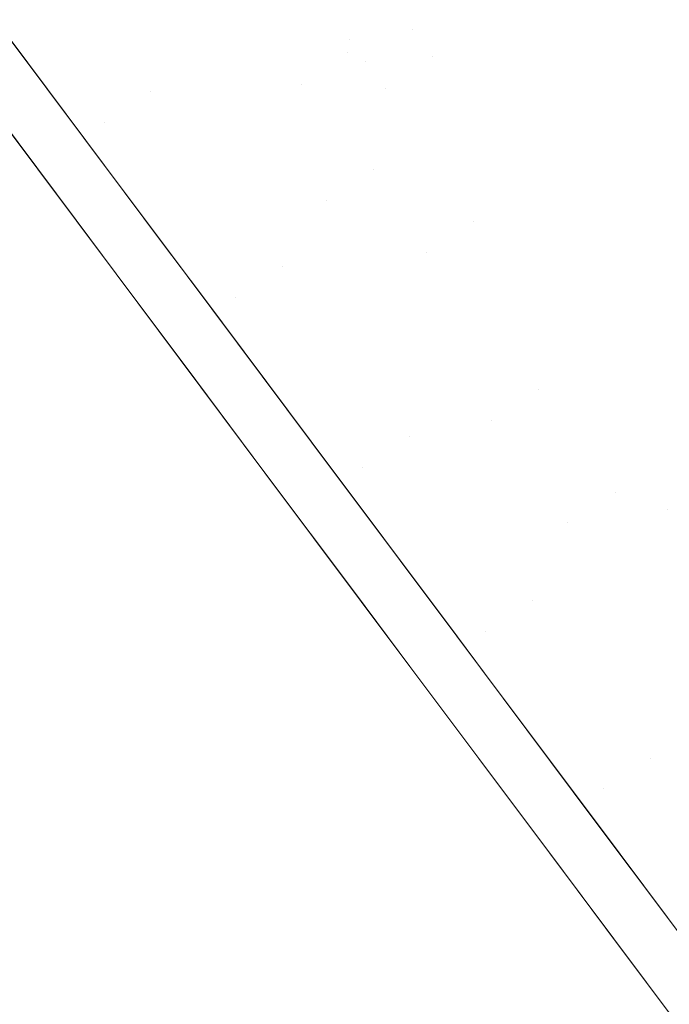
# Model space of a CAD drawing. Header units: centimetres. Extents: x -20.1 to -11, y -7.5 to 4.5.
# Tile 6 of 13: x -14.6 to -13.5, y -4.3 to -2.6. Entities that reach past the tile are written whole.
import ezdxf

# ---------------------------------------------------------------- set-up
doc = ezdxf.new("R2010")
doc.units = ezdxf.units.CM
doc.header["$LTSCALE"] = 2.54
doc.layers.add('Lucido design-1', color=7, linetype='Continuous')

# ---------------------------------------------------------------- blocks, each defined once
blk = doc.blocks.new('Gruppo-1')
at = {"color": 30, "linetype": 'Continuous', "lineweight": 9}
for points, invisible_edges in [([(-14.4627, -1.8381, -334.2739), (-13.9445, -2.5794, -334.5376), (-13.9742, -2.5398, -334.6846)], 11), ([(-14.4451, -1.8615, -333.8853), (-14.4627, -1.8381, -333.7466), (-13.9445, -2.5794, -333.483), (-13.9094, -2.6264, -333.7603)], 15), ([(-13.9742, -2.5398, -333.3359), (-13.9445, -2.5794, -333.483), (-14.4627, -1.8381, -333.7466)], 11), ([(-13.9094, -2.6264, -334.2602), (-13.9445, -2.5794, -334.5376), (-14.4627, -1.8381, -334.2739), (-14.4451, -1.8615, -334.1352)], 15), ([(-14.0568, -2.5961, -334.6829), (-14.5441, -1.8962, -334.2732), (-14.5784, -1.8502, -334.4218)], 11), ([(-14.5784, -1.8502, -334.4218), (-14.0959, -2.5438, -334.8334), (-14.0568, -2.5961, -334.6829)], 11), ([(-14.0568, -2.5961, -333.3376), (-14.0959, -2.5438, -333.1871), (-14.5784, -1.8502, -333.5987)], 11), ([(-14.5784, -1.8502, -333.5987), (-14.5441, -1.8962, -333.7473), (-14.0568, -2.5961, -333.3376)], 11), ([(-13.9094, -2.6264, -333.7603), (-13.8994, -2.6398, -334.0103), (-14.4401, -1.8682, -334.0103), (-14.4451, -1.8615, -333.8853)], 15), ([(-14.4451, -1.8615, -334.1352), (-14.4401, -1.8682, -334.0103), (-13.8994, -2.6398, -334.0103), (-13.9094, -2.6264, -334.2602)], 15), ([(-14.5441, -1.8962, -333.7473), (-14.0272, -2.6357, -333.4843), (-14.0568, -2.5961, -333.3376)], 11), ([(-13.9921, -2.6826, -333.7609), (-14.0272, -2.6357, -333.4843), (-14.5441, -1.8962, -333.7473), (-14.5265, -1.9196, -333.8856)], 15), ([(-14.0568, -2.5961, -334.6829), (-14.0272, -2.6357, -334.5362), (-14.5441, -1.8962, -334.2732)], 11), ([(-14.5265, -1.9196, -334.1349), (-14.5441, -1.8962, -334.2732), (-14.0272, -2.6357, -334.5362), (-13.9921, -2.6826, -334.2596)], 15), ([(-14.5265, -1.9196, -333.8856), (-14.5216, -1.9263, -334.0103), (-13.9822, -2.6959, -334.0103), (-13.9921, -2.6826, -333.7609)], 15), ([(-13.9921, -2.6826, -334.2596), (-13.9822, -2.6959, -334.0103), (-14.5216, -1.9263, -334.0103), (-14.5265, -1.9196, -334.1349)], 15), ([(-14.3035, -2.2935, -330.5014), (-14.0593, -2.6201, -330.6886), (-14.27, -2.2251, -331.5181), (-14.4532, -1.9801, -331.3777)], 15), ([(-14.4532, -1.9801, -336.6428), (-14.27, -2.2251, -336.5024), (-14.0593, -2.6201, -337.3319), (-14.3035, -2.2935, -337.5191)], 15), ([(-14.1028, -2.4486, -331.6884), (-13.9537, -2.648, -331.8823), (-14.2856, -2.1233, -332.5914), (-14.385, -1.9904, -332.4622)], 15), ([(-14.385, -1.9904, -335.5584), (-14.2856, -2.1233, -335.4291), (-13.9537, -2.648, -336.1383), (-14.1028, -2.4486, -336.3321)], 15), ([(-14.5346, -2.0379, -331.3842), (-14.3518, -2.2823, -331.5243), (-14.1417, -2.6762, -330.6969), (-14.3853, -2.3505, -330.5102)], 15), ([(-14.3853, -2.3505, -337.5103), (-14.1417, -2.6762, -337.3236), (-14.3518, -2.2823, -336.4962), (-14.5346, -2.0379, -336.6363)], 15), ([(-14.4666, -2.0481, -332.466), (-14.3675, -2.1807, -332.595), (-14.0364, -2.7041, -331.8876), (-14.1851, -2.5052, -331.6942)], 15), ([(-14.1851, -2.5052, -336.3263), (-14.0364, -2.7041, -336.133), (-14.3675, -2.1807, -335.4256), (-14.4666, -2.0481, -335.5545)], 15), ([(-14.1989, -2.2393, -332.7322), (-14.2856, -2.1233, -332.5914), (-13.9537, -2.648, -331.8823), (-13.8237, -2.8219, -332.0934)], 15), ([(-13.8237, -2.8219, -335.9272), (-13.9537, -2.648, -336.1383), (-14.2856, -2.1233, -335.4291), (-14.1989, -2.2393, -335.2884)], 15), ([(-14.6443, -2.3708, -327.5535), (-14.407, -2.688, -327.6412), (-14.444, -2.4289, -328.5451), (-14.6476, -2.1567, -328.4699)], 15), ([(-14.6476, -2.1567, -339.5506), (-14.444, -2.4289, -339.4754), (-14.407, -2.688, -340.3793), (-14.6443, -2.3708, -340.467)], 15), ([(-14.3309, -2.4025, -329.5316), (-14.4968, -2.1807, -329.4521), (-14.444, -2.4289, -328.5451), (-14.2451, -2.6949, -328.6404)], 15), ([(-14.2451, -2.6949, -339.3801), (-14.444, -2.4289, -339.4754), (-14.4968, -2.1807, -338.5684), (-14.3309, -2.4025, -338.4889)], 15), ([(-13.9066, -2.8776, -332.0981), (-14.0364, -2.7041, -331.8876), (-14.3675, -2.1807, -332.595), (-14.2809, -2.2964, -332.7354)], 15), ([(-14.2809, -2.2964, -335.2852), (-14.3675, -2.1807, -335.4256), (-14.0364, -2.7041, -336.133), (-13.9066, -2.8776, -335.9224)], 15), ([(-14.7285, -2.214, -328.4837), (-14.5254, -2.4856, -328.5588), (-14.4886, -2.744, -327.6571), (-14.7252, -2.4276, -327.5696)], 15), ([(-14.7252, -2.4276, -340.4509), (-14.4886, -2.744, -340.3634), (-14.5254, -2.4856, -339.4618), (-14.7285, -2.214, -339.5368)], 15), ([(-14.1028, -2.4486, -331.6884), (-14.27, -2.2251, -331.5181), (-14.0593, -2.6201, -330.6886), (-13.8365, -2.9179, -330.9156)], 15), ([(-13.8365, -2.9179, -337.105), (-14.0593, -2.6201, -337.3319), (-14.27, -2.2251, -336.5024), (-14.1028, -2.4486, -336.3321)], 15), ([(-14.327, -2.7509, -328.6538), (-14.5254, -2.4856, -328.5588), (-14.5781, -2.2379, -329.4635), (-14.4126, -2.4592, -329.5428)], 15), ([(-14.4126, -2.4592, -338.4778), (-14.5781, -2.2379, -338.557), (-14.5254, -2.4856, -339.4618), (-14.327, -2.7509, -339.3667)], 15), ([(-13.8237, -2.8219, -332.0934), (-13.7128, -2.9702, -332.3156), (-14.125, -2.3382, -332.8804), (-14.1989, -2.2393, -332.7322)], 15), ([(-14.1989, -2.2393, -335.2884), (-14.125, -2.3382, -335.1402), (-13.7128, -2.9702, -335.7049), (-13.8237, -2.8219, -335.9272)], 15), ([(-13.9195, -2.9734, -330.9233), (-14.1417, -2.6762, -330.6969), (-14.3518, -2.2823, -331.5243), (-14.1851, -2.5052, -331.6942)], 15), ([(-14.1851, -2.5052, -336.3263), (-14.3518, -2.2823, -336.4962), (-14.1417, -2.6762, -337.3236), (-13.9195, -2.9734, -337.0972)], 15), ([(-14.3035, -2.2935, -337.5191), (-14.1697, -2.6179, -338.3937), (-14.3309, -2.4025, -338.4889)], 11), ([(-14.3309, -2.4025, -329.5316), (-14.1697, -2.6179, -329.6269), (-14.3035, -2.2935, -330.5014)], 11), ([(-14.3035, -2.2935, -337.5191), (-14.0593, -2.6201, -337.3319), (-14.0141, -2.826, -338.2836)], 11), ([(-14.3035, -2.2935, -330.5014), (-14.1697, -2.6179, -329.6269), (-14.0141, -2.826, -329.737)], 11), ([(-14.0141, -2.826, -329.737), (-14.0593, -2.6201, -330.6886), (-14.3035, -2.2935, -330.5014)], 11), ([(-14.0141, -2.826, -338.2836), (-14.1697, -2.6179, -338.3937), (-14.3035, -2.2935, -337.5191)], 11), ([(-14.2809, -2.2964, -332.7354), (-14.2072, -2.395, -332.8832), (-13.796, -3.0255, -332.3198), (-13.9066, -2.8776, -332.0981)], 15), ([(-13.9066, -2.8776, -335.9224), (-13.796, -3.0255, -335.7007), (-14.2072, -2.395, -335.1374), (-14.2809, -2.2964, -335.2852)], 15), ([(-14.3853, -2.3505, -330.5102), (-14.2518, -2.6741, -329.6378), (-14.4126, -2.4592, -329.5428)], 11), ([(-14.4126, -2.4592, -338.4778), (-14.2518, -2.6741, -338.3827), (-14.3853, -2.3505, -337.5103)], 11), ([(-14.3853, -2.3505, -337.5103), (-14.2518, -2.6741, -338.3827), (-14.0966, -2.8817, -338.2729)], 11), ([(-14.0966, -2.8817, -338.2729), (-14.1417, -2.6762, -337.3236), (-14.3853, -2.3505, -337.5103)], 11), ([(-14.3853, -2.3505, -330.5102), (-14.1417, -2.6762, -330.6969), (-14.0966, -2.8817, -329.7476)], 11), ([(-14.0966, -2.8817, -329.7476), (-14.2518, -2.6741, -329.6378), (-14.3853, -2.3505, -330.5102)], 11), ([(-14.0634, -2.4205, -333.0323), (-14.125, -2.3382, -332.8804), (-13.7128, -2.9702, -332.3156), (-13.6204, -3.0937, -332.5436)], 15), ([(-13.6204, -3.0937, -335.477), (-13.7128, -2.9702, -335.7049), (-14.125, -2.3382, -335.1402), (-14.0634, -2.4205, -334.9882)], 15), ([(-14.407, -2.688, -327.6412), (-14.6443, -2.3708, -327.5535), (-14.6581, -2.5938, -326.6525)], 11), ([(-14.4595, -2.8594, -341.3096), (-14.6579, -2.5941, -341.3679), (-14.6443, -2.3708, -340.467)], 10), ([(-14.6443, -2.3708, -340.467), (-14.407, -2.688, -340.3793), (-14.4595, -2.8594, -341.3096)], 11), ([(-14.2451, -2.6949, -328.6404), (-14.0519, -2.9532, -328.7546), (-14.1697, -2.6179, -329.6269), (-14.3309, -2.4025, -329.5316)], 15), ([(-14.3309, -2.4025, -338.4889), (-14.1697, -2.6179, -338.3937), (-14.0519, -2.9532, -339.2659), (-14.2451, -2.6949, -339.3801)], 15), ([(-13.7039, -3.1487, -332.5472), (-13.796, -3.0255, -332.3198), (-14.2072, -2.395, -332.8832), (-14.1457, -2.4772, -333.0348)], 15), ([(-14.1457, -2.4772, -334.9857), (-14.2072, -2.395, -335.1374), (-13.796, -3.0255, -335.7007), (-13.7039, -3.1487, -335.4733)], 15), ([(-13.6204, -3.0937, -332.5436), (-13.5455, -3.1939, -332.7726), (-14.0134, -2.4873, -333.185), (-14.0634, -2.4205, -333.0323)], 15), ([(-14.0634, -2.4205, -334.9882), (-14.0134, -2.4873, -334.8355), (-13.5455, -3.1939, -335.2479), (-13.6204, -3.0937, -335.477)], 15), ([(-14.7252, -2.4276, -340.4509), (-14.7388, -2.6503, -341.3495), (-14.5396, -2.9166, -341.2909)], 9), ([(-14.7387, -2.6505, -326.6675), (-14.7252, -2.4276, -327.5696), (-14.4886, -2.744, -327.6571)], 11), ([(-14.5396, -2.9166, -341.2909), (-14.4886, -2.744, -340.3634), (-14.7252, -2.4276, -340.4509)], 11), ([(-14.2451, -2.6949, -328.6404), (-14.444, -2.4289, -328.5451), (-14.407, -2.688, -327.6412), (-14.1752, -2.998, -327.7522)], 15), ([(-14.1752, -2.998, -340.2683), (-14.407, -2.688, -340.3793), (-14.444, -2.4289, -339.4754), (-14.2451, -2.6949, -339.3801)], 15), ([(-13.8365, -2.9179, -330.9156), (-13.6378, -3.1837, -331.174), (-13.9537, -2.648, -331.8823), (-14.1028, -2.4486, -331.6884)], 15), ([(-14.1028, -2.4486, -336.3321), (-13.9537, -2.648, -336.1383), (-13.6378, -3.1837, -336.8466), (-13.8365, -2.9179, -337.105)], 15), ([(-14.4126, -2.4592, -329.5428), (-14.2518, -2.6741, -329.6378), (-14.1343, -3.0086, -328.7677), (-14.327, -2.7509, -328.6538)], 15), ([(-14.327, -2.7509, -339.3667), (-14.1343, -3.0086, -339.2528), (-14.2518, -2.6741, -338.3827), (-14.4126, -2.4592, -338.4778)], 15), ([(-14.2573, -3.0532, -327.7678), (-14.4886, -2.744, -327.6571), (-14.5254, -2.4856, -328.5588), (-14.327, -2.7509, -328.6538)], 15), ([(-14.327, -2.7509, -339.3667), (-14.5254, -2.4856, -339.4618), (-14.4886, -2.744, -340.3634), (-14.2573, -3.0532, -340.2527)], 15), ([(-14.1457, -2.4772, -333.0348), (-14.0959, -2.5438, -333.1871), (-13.6292, -3.2486, -332.7757), (-13.7039, -3.1487, -332.5472)], 15), ([(-13.7039, -3.1487, -335.4733), (-13.6292, -3.2486, -335.2448), (-14.0959, -2.5438, -334.8334), (-14.1457, -2.4772, -334.9857)], 15), ([(-13.9742, -2.5398, -333.3359), (-14.0134, -2.4873, -333.185), (-13.5455, -3.1939, -332.7726), (-13.4866, -3.2726, -332.9989)], 15), ([(-13.4866, -3.2726, -335.0217), (-13.5455, -3.1939, -335.2479), (-14.0134, -2.4873, -334.8355), (-13.9742, -2.5398, -334.6846)], 15), ([(-14.1851, -2.5052, -331.6942), (-14.0364, -2.7041, -331.8876), (-13.7212, -3.2384, -331.181), (-13.9195, -2.9734, -330.9233)], 15), ([(-13.9195, -2.9734, -337.0972), (-13.7212, -3.2384, -336.8395), (-14.0364, -2.7041, -336.133), (-14.1851, -2.5052, -336.3263)], 15), ([(-13.5704, -3.3271, -333.0014), (-13.6292, -3.2486, -332.7757), (-14.0959, -2.5438, -333.1871), (-14.0568, -2.5961, -333.3376)], 15), ([(-14.0568, -2.5961, -334.6829), (-14.0959, -2.5438, -334.8334), (-13.6292, -3.2486, -335.2448), (-13.5704, -3.3271, -335.0191)], 15), ([(-13.4866, -3.2726, -332.9989), (-13.4421, -3.3321, -333.2194), (-13.9445, -2.5794, -333.483), (-13.9742, -2.5398, -333.3359)], 15), ([(-13.9742, -2.5398, -334.6846), (-13.9445, -2.5794, -334.5376), (-13.4421, -3.3321, -334.8011), (-13.4866, -3.2726, -335.0217)], 15), ([(-14.7388, -2.6503, -341.3495), (-14.6579, -2.5941, -341.3679), (-14.4595, -2.8594, -341.3096)], 9), ([(-14.6581, -2.5938, -326.6525), (-14.7387, -2.6505, -326.6675), (-14.4688, -3.0113, -326.7692)], 9), ([(-14.4688, -3.0113, -326.7692), (-14.3866, -2.9569, -326.7467), (-14.6581, -2.5938, -326.6525)], 9), ([(-14.6581, -2.5938, -326.6525), (-14.3866, -2.9569, -326.7467), (-14.407, -2.688, -327.6412)], 10), ([(-14.0568, -2.5961, -333.3376), (-14.0272, -2.6357, -333.4843), (-13.526, -3.3865, -333.2214), (-13.5704, -3.3271, -333.0014)], 15), ([(-13.5704, -3.3271, -335.0191), (-13.526, -3.3865, -334.7991), (-14.0272, -2.6357, -334.5362), (-14.0568, -2.5961, -334.6829)], 15), ([(-13.9445, -2.5794, -334.5376), (-13.9094, -2.6264, -334.2602), (-13.4103, -3.3747, -334.5884)], 11), ([(-13.9445, -2.5794, -333.483), (-13.4421, -3.3321, -333.2194), (-13.4103, -3.3747, -333.4321)], 11), ([(-13.4103, -3.3747, -333.4321), (-13.9094, -2.6264, -333.7603), (-13.9445, -2.5794, -333.483)], 11), ([(-13.4103, -3.3747, -334.5884), (-13.4421, -3.3321, -334.8011), (-13.9445, -2.5794, -334.5376)], 11), ([(-14.0141, -2.826, -329.737), (-14.1697, -2.6179, -329.6269), (-14.0519, -2.9532, -328.7546), (-13.8653, -3.2027, -328.8866)], 15), ([(-13.8653, -3.2027, -339.1339), (-14.0519, -2.9532, -339.2659), (-14.1697, -2.6179, -338.3937), (-14.0141, -2.826, -338.2836)], 15), ([(-14.0593, -2.6201, -337.3319), (-13.8646, -3.0259, -338.1598), (-14.0141, -2.826, -338.2836)], 11), ([(-14.0593, -2.6201, -337.3319), (-13.8365, -2.9179, -337.105), (-13.7219, -3.2168, -338.0236)], 11), ([(-14.0593, -2.6201, -330.6886), (-13.8646, -3.0259, -329.8607), (-13.7219, -3.2168, -329.9969)], 11), ([(-13.7219, -3.2168, -329.9969), (-13.8365, -2.9179, -330.9156), (-14.0593, -2.6201, -330.6886)], 11), ([(-14.0141, -2.826, -329.737), (-13.8646, -3.0259, -329.8607), (-14.0593, -2.6201, -330.6886)], 11), ([(-13.7219, -3.2168, -338.0236), (-13.8646, -3.0259, -338.1598), (-14.0593, -2.6201, -337.3319)], 11), ([(-13.9094, -2.6264, -334.2602), (-13.3894, -3.4026, -334.3852), (-13.4103, -3.3747, -334.5884)], 11), ([(-13.3894, -3.4026, -333.6353), (-13.3744, -3.4226, -334.0103), (-13.8994, -2.6398, -334.0103), (-13.9094, -2.6264, -333.7603)], 15), ([(-13.4103, -3.3747, -333.4321), (-13.3894, -3.4026, -333.6353), (-13.9094, -2.6264, -333.7603)], 11), ([(-13.9094, -2.6264, -334.2602), (-13.8994, -2.6398, -334.0103), (-13.3744, -3.4226, -334.0103), (-13.3894, -3.4026, -334.3852)], 15), ([(-14.0272, -2.6357, -334.5362), (-13.526, -3.3865, -334.7991), (-13.4943, -3.429, -334.587)], 11), ([(-13.4943, -3.429, -334.587), (-13.9921, -2.6826, -334.2596), (-14.0272, -2.6357, -334.5362)], 11), ([(-14.0272, -2.6357, -333.4843), (-13.9921, -2.6826, -333.7609), (-13.4943, -3.429, -333.4335)], 11), ([(-13.4943, -3.429, -333.4335), (-13.526, -3.3865, -333.2214), (-14.0272, -2.6357, -333.4843)], 11), ([(-13.8237, -2.8219, -332.0934), (-13.9537, -2.648, -331.8823), (-13.6378, -3.1837, -331.174), (-13.4644, -3.4155, -331.4553)], 15), ([(-13.4644, -3.4155, -336.5652), (-13.6378, -3.1837, -336.8466), (-13.9537, -2.648, -336.1383), (-13.8237, -2.8219, -335.9272)], 15), ([(-14.4595, -2.8594, -341.3096), (-14.5396, -2.9166, -341.2909), (-14.7388, -2.6503, -341.3495)], 9), ([(-14.4886, -2.744, -327.6571), (-14.4688, -3.0113, -326.7692), (-14.7387, -2.6505, -326.6675)], 9), ([(-13.9481, -3.2574, -328.8994), (-14.1343, -3.0086, -328.7677), (-14.2518, -2.6741, -329.6378), (-14.0966, -2.8817, -329.7476)], 15), ([(-14.0966, -2.8817, -338.2729), (-14.2518, -2.6741, -338.3827), (-14.1343, -3.0086, -339.2528), (-13.9481, -3.2574, -339.1211)], 15), ([(-14.1417, -2.6762, -337.3236), (-13.9475, -3.0811, -338.1495), (-13.8051, -3.2714, -338.0136)], 11), ([(-13.8051, -3.2714, -338.0136), (-13.9195, -2.9734, -337.0972), (-14.1417, -2.6762, -337.3236)], 11), ([(-14.1417, -2.6762, -330.6969), (-13.9195, -2.9734, -330.9233), (-13.8051, -3.2714, -330.0069)], 11), ([(-14.1417, -2.6762, -330.6969), (-13.9475, -3.0811, -329.8711), (-14.0966, -2.8817, -329.7476)], 11), ([(-13.8051, -3.2714, -330.0069), (-13.9475, -3.0811, -329.8711), (-14.1417, -2.6762, -330.6969)], 11), ([(-14.0966, -2.8817, -338.2729), (-13.9475, -3.0811, -338.1495), (-14.1417, -2.6762, -337.3236)], 11), ([(-13.9921, -2.6826, -333.7609), (-13.4735, -3.4568, -333.6363), (-13.4943, -3.429, -333.4335)], 11), ([(-13.9921, -2.6826, -333.7609), (-13.9822, -2.6959, -334.0103), (-13.4585, -3.4767, -334.0103), (-13.4735, -3.4568, -333.6363)], 15), ([(-13.4943, -3.429, -334.587), (-13.4735, -3.4568, -334.3843), (-13.9921, -2.6826, -334.2596)], 11), ([(-13.4735, -3.4568, -334.3843), (-13.4585, -3.4767, -334.0103), (-13.9822, -2.6959, -334.0103), (-13.9921, -2.6826, -334.2596)], 15), ([(-14.407, -2.688, -340.3793), (-14.3869, -2.9564, -341.2736), (-14.4595, -2.8594, -341.3096)], 9), ([(-14.3869, -2.9564, -341.2736), (-14.407, -2.688, -340.3793), (-14.1752, -2.998, -340.2683)], 11), ([(-14.1752, -2.998, -327.7522), (-14.407, -2.688, -327.6412), (-14.3209, -3.0447, -326.7695)], 11), ([(-14.407, -2.688, -327.6412), (-14.3866, -2.9569, -326.7467), (-14.3209, -3.0447, -326.7695)], 9), ([(-14.1752, -2.998, -327.7522), (-13.9501, -3.299, -327.8854), (-14.0519, -2.9532, -328.7546), (-14.2451, -2.6949, -328.6404)], 15), ([(-14.2451, -2.6949, -339.3801), (-14.0519, -2.9532, -339.2659), (-13.9501, -3.299, -340.1351), (-14.1752, -2.998, -340.2683)], 15), ([(-13.5483, -3.4696, -331.4617), (-13.7212, -3.2384, -331.181), (-14.0364, -2.7041, -331.8876), (-13.9066, -2.8776, -332.0981)], 15), ([(-13.9066, -2.8776, -335.9224), (-14.0364, -2.7041, -336.133), (-13.7212, -3.2384, -336.8395), (-13.5483, -3.4696, -336.5588)], 15), ([(-14.5396, -2.9166, -341.2909), (-14.4685, -3.0117, -341.2555), (-14.4886, -2.744, -340.3634)], 10), ([(-14.4886, -2.744, -327.6571), (-14.2573, -3.0532, -327.7678), (-14.3279, -3.1997, -326.8223)], 11), ([(-14.3279, -3.1997, -326.8223), (-14.4688, -3.0113, -326.7692), (-14.4886, -2.744, -327.6571)], 10), ([(-14.2573, -3.0532, -340.2527), (-14.4886, -2.744, -340.3634), (-14.4685, -3.0117, -341.2555)], 11), ([(-14.327, -2.7509, -328.6538), (-14.1343, -3.0086, -328.7677), (-14.0327, -3.3535, -327.9007), (-14.2573, -3.0532, -327.7678)], 15), ([(-14.2573, -3.0532, -340.2527), (-14.0327, -3.3535, -340.1199), (-14.1343, -3.0086, -339.2528), (-14.327, -2.7509, -339.3667)], 15), ([(-13.4644, -3.4155, -331.4553), (-13.3166, -3.6132, -331.7515), (-13.7128, -2.9702, -332.3156), (-13.8237, -2.8219, -332.0934)], 15), ([(-13.8237, -2.8219, -335.9272), (-13.7128, -2.9702, -335.7049), (-13.3166, -3.6132, -336.269), (-13.4644, -3.4155, -336.5652)], 15), ([(-13.8653, -3.2027, -328.8866), (-13.6861, -3.4424, -329.035), (-13.8646, -3.0259, -329.8607), (-14.0141, -2.826, -329.737)], 15), ([(-14.0141, -2.826, -338.2836), (-13.8646, -3.0259, -338.1598), (-13.6861, -3.4424, -338.9855), (-13.8653, -3.2027, -339.1339)], 15), ([(-14.5396, -2.9166, -341.2909), (-14.4595, -2.8594, -341.3096), (-14.3869, -2.9564, -341.2736)], 9), ([(-14.0966, -2.8817, -329.7476), (-13.9475, -3.0811, -329.8711), (-13.7694, -3.4965, -329.0474), (-13.9481, -3.2574, -328.8994)], 15), ([(-13.9481, -3.2574, -339.1211), (-13.7694, -3.4965, -338.9731), (-13.9475, -3.0811, -338.1495), (-14.0966, -2.8817, -338.2729)], 15), ([(-13.9066, -2.8776, -332.0981), (-13.796, -3.0255, -332.3198), (-13.4008, -3.6668, -331.7572), (-13.5483, -3.4696, -331.4617)], 15), ([(-13.5483, -3.4696, -336.5588), (-13.4008, -3.6668, -336.2634), (-13.796, -3.0255, -335.7007), (-13.9066, -2.8776, -335.9224)], 15), ([(-14.3869, -2.9564, -341.2736), (-14.4685, -3.0117, -341.2555), (-14.5396, -2.9166, -341.2909)], 9), ([(-13.8365, -2.9179, -337.105), (-13.5863, -3.398, -337.8763), (-13.7219, -3.2168, -338.0236)], 11), ([(-13.5863, -3.398, -330.1442), (-13.3381, -3.73, -330.467), (-13.6378, -3.1837, -331.174), (-13.8365, -2.9179, -330.9156)], 15), ([(-13.7219, -3.2168, -329.9969), (-13.5863, -3.398, -330.1442), (-13.8365, -2.9179, -330.9156)], 11), ([(-13.8365, -2.9179, -337.105), (-13.6378, -3.1837, -336.8466), (-13.3381, -3.73, -337.5535), (-13.5863, -3.398, -337.8763)], 15), ([(-14.3209, -3.0447, -326.7695), (-14.3866, -2.9569, -326.7467), (-14.4688, -3.0113, -326.7692)], 10), ([(-14.4685, -3.0117, -341.2555), (-14.3869, -2.9564, -341.2736), (-14.1231, -3.3091, -341.1426)], 9), ([(-14.1752, -2.998, -340.2683), (-14.1231, -3.3091, -341.1426), (-14.3869, -2.9564, -341.2736)], 9), ([(-13.8653, -3.2027, -328.8866), (-14.0519, -2.9532, -328.7546), (-13.9501, -3.299, -327.8854), (-13.7326, -3.5898, -328.0392)], 15), ([(-13.7326, -3.5898, -339.9813), (-13.9501, -3.299, -340.1351), (-14.0519, -2.9532, -339.2659), (-13.8653, -3.2027, -339.1339)], 15), ([(-13.9195, -2.9734, -330.9233), (-13.6699, -3.4523, -330.1539), (-13.8051, -3.2714, -330.0069)], 11), ([(-13.9195, -2.9734, -330.9233), (-13.7212, -3.2384, -331.181), (-13.4223, -3.7834, -330.4759), (-13.6699, -3.4523, -330.1539)], 15), ([(-13.8051, -3.2714, -338.0136), (-13.6699, -3.4523, -337.8666), (-13.9195, -2.9734, -337.0972)], 11), ([(-13.6699, -3.4523, -337.8666), (-13.4223, -3.7834, -337.5447), (-13.7212, -3.2384, -336.8395), (-13.9195, -2.9734, -337.0972)], 15), ([(-13.6204, -3.0937, -332.5436), (-13.7128, -2.9702, -332.3156), (-13.3166, -3.6132, -331.7515), (-13.1935, -3.7778, -332.0554)], 15), ([(-13.1935, -3.7778, -335.9651), (-13.3166, -3.6132, -336.269), (-13.7128, -2.9702, -335.7049), (-13.6204, -3.0937, -335.477)], 15), ([(-14.4688, -3.0113, -326.7692), (-14.3279, -3.1997, -326.8223), (-14.3209, -3.0447, -326.7695)], 10), ([(-14.4685, -3.0117, -341.2555), (-14.2054, -3.3636, -341.1247), (-14.2573, -3.0532, -340.2527)], 10), ([(-14.1231, -3.3091, -341.1426), (-14.2054, -3.3636, -341.1247), (-14.4685, -3.0117, -341.2555)], 9), ([(-14.3209, -3.0447, -326.7695), (-14.1237, -3.3084, -326.8796), (-14.1752, -2.998, -327.7522)], 10), ([(-14.1752, -2.998, -340.2683), (-13.9501, -3.299, -340.1351), (-13.9665, -3.5186, -341.0647)], 11), ([(-13.9501, -3.299, -327.8854), (-14.1752, -2.998, -327.7522), (-14.1237, -3.3084, -326.8796)], 11), ([(-13.9665, -3.5186, -341.0647), (-14.1231, -3.3091, -341.1426), (-14.1752, -2.998, -340.2683)], 10), ([(-13.8158, -3.6436, -328.0541), (-14.0327, -3.3535, -327.9007), (-14.1343, -3.0086, -328.7677), (-13.9481, -3.2574, -328.8994)], 15), ([(-13.9481, -3.2574, -339.1211), (-14.1343, -3.0086, -339.2528), (-14.0327, -3.3535, -340.1199), (-13.8158, -3.6436, -339.9664)], 15), ([(-13.7219, -3.2168, -329.9969), (-13.8646, -3.0259, -329.8607), (-13.6861, -3.4424, -329.035), (-13.5149, -3.6712, -329.1983)], 15), ([(-13.5149, -3.6712, -338.8222), (-13.6861, -3.4424, -338.9855), (-13.8646, -3.0259, -338.1598), (-13.7219, -3.2168, -338.0236)], 15), ([(-13.278, -3.831, -332.0603), (-13.4008, -3.6668, -331.7572), (-13.796, -3.0255, -332.3198), (-13.7039, -3.1487, -332.5472)], 15), ([(-13.7039, -3.1487, -335.4733), (-13.796, -3.0255, -335.7007), (-13.4008, -3.6668, -336.2634), (-13.278, -3.831, -335.9603)], 15), ([(-14.1237, -3.3084, -326.8796), (-14.3209, -3.0447, -326.7695), (-14.3279, -3.1997, -326.8223)], 10), ([(-14.2573, -3.0532, -327.7678), (-14.2055, -3.3634, -326.8947), (-14.3279, -3.1997, -326.8223)], 9), ([(-14.2573, -3.0532, -340.2527), (-14.2054, -3.3636, -341.1247), (-14.0473, -3.5749, -341.0461)], 9), ([(-14.0473, -3.5749, -341.0461), (-14.0327, -3.3535, -340.1199), (-14.2573, -3.0532, -340.2527)], 11), ([(-14.2573, -3.0532, -327.7678), (-14.0327, -3.3535, -327.9007), (-13.9491, -3.7062, -327.0463), (-14.2055, -3.3634, -326.8947)], 11), ([(-13.5987, -3.7247, -329.2103), (-13.7694, -3.4965, -329.0474), (-13.9475, -3.0811, -329.8711), (-13.8051, -3.2714, -330.0069)], 15), ([(-13.8051, -3.2714, -338.0136), (-13.9475, -3.0811, -338.1495), (-13.7694, -3.4965, -338.9731), (-13.5987, -3.7247, -338.8102)], 15), ([(-13.1935, -3.7778, -332.0554), (-13.0937, -3.9112, -332.3606), (-13.5455, -3.1939, -332.7726), (-13.6204, -3.0937, -332.5436)], 15), ([(-13.6204, -3.0937, -335.477), (-13.5455, -3.1939, -335.2479), (-13.0937, -3.9112, -335.6599), (-13.1935, -3.7778, -335.9651)], 15), ([(-13.7039, -3.1487, -332.5472), (-13.6292, -3.2486, -332.7757), (-13.1785, -3.9642, -332.3647), (-13.278, -3.831, -332.0603)], 15), ([(-13.278, -3.831, -335.9603), (-13.1785, -3.9642, -335.6558), (-13.6292, -3.2486, -335.2448), (-13.7039, -3.1487, -335.4733)], 15), ([(-13.4644, -3.4155, -331.4553), (-13.6378, -3.1837, -331.174), (-13.3381, -3.73, -330.467), (-13.1215, -4.0196, -330.8185)], 15), ([(-13.1215, -4.0196, -337.202), (-13.3381, -3.73, -337.5535), (-13.6378, -3.1837, -336.8466), (-13.4644, -3.4155, -336.5652)], 15), ([(-14.3279, -3.1997, -326.8223), (-14.2055, -3.3634, -326.8947), (-14.1237, -3.3084, -326.8796)], 10), ([(-13.7326, -3.5898, -328.0392), (-13.5238, -3.8691, -328.2121), (-13.6861, -3.4424, -329.035), (-13.8653, -3.2027, -328.8866)], 15), ([(-13.8653, -3.2027, -339.1339), (-13.6861, -3.4424, -338.9855), (-13.5238, -3.8691, -339.8084), (-13.7326, -3.5898, -339.9813)], 15), ([(-13.4866, -3.2726, -332.9989), (-13.5455, -3.1939, -332.7726), (-13.0937, -3.9112, -332.3606), (-13.0152, -4.0162, -332.6622)], 15), ([(-13.0152, -4.0162, -335.3583), (-13.0937, -3.9112, -335.6599), (-13.5455, -3.1939, -335.2479), (-13.4866, -3.2726, -335.0217)], 15), ([(-13.5149, -3.6712, -329.1983), (-13.3524, -3.8885, -329.375), (-13.5863, -3.398, -330.1442), (-13.7219, -3.2168, -329.9969)], 15), ([(-13.7219, -3.2168, -338.0236), (-13.5863, -3.398, -337.8763), (-13.3524, -3.8885, -338.6456), (-13.5149, -3.6712, -338.8222)], 15), ([(-13.2062, -4.0722, -330.8265), (-13.4223, -3.7834, -330.4759), (-13.7212, -3.2384, -331.181), (-13.5483, -3.4696, -331.4617)], 15), ([(-13.5483, -3.4696, -336.5588), (-13.7212, -3.2384, -336.8395), (-13.4223, -3.7834, -337.5447), (-13.2062, -4.0722, -337.1941)], 15), ([(-13.9481, -3.2574, -328.8994), (-13.7694, -3.4965, -329.0474), (-13.6075, -3.9221, -328.2266), (-13.8158, -3.6436, -328.0541)], 15), ([(-13.8158, -3.6436, -339.9664), (-13.6075, -3.9221, -339.7939), (-13.7694, -3.4965, -338.9731), (-13.9481, -3.2574, -339.1211)], 15), ([(-13.1002, -4.0689, -332.6656), (-13.1785, -3.9642, -332.3647), (-13.6292, -3.2486, -332.7757), (-13.5704, -3.3271, -333.0014)], 15), ([(-13.5704, -3.3271, -335.0191), (-13.6292, -3.2486, -335.2448), (-13.1785, -3.9642, -335.6558), (-13.1002, -4.0689, -335.3549)], 15), ([(-13.8051, -3.2714, -330.0069), (-13.6699, -3.4523, -330.1539), (-13.4365, -3.9415, -329.3865), (-13.5987, -3.7247, -329.2103)], 15), ([(-13.5987, -3.7247, -338.8102), (-13.4365, -3.9415, -338.634), (-13.6699, -3.4523, -337.8666), (-13.8051, -3.2714, -338.0136)], 15), ([(-14.1237, -3.3084, -326.8796), (-14.2055, -3.3634, -326.8947), (-13.9491, -3.7062, -327.0463)], 9), ([(-14.2054, -3.3636, -341.1247), (-14.1231, -3.3091, -341.1426), (-13.9665, -3.5186, -341.0647)], 9), ([(-14.1237, -3.3084, -326.8796), (-13.8652, -3.654, -327.024), (-13.9501, -3.299, -327.8854)], 10), ([(-13.9491, -3.7062, -327.0463), (-13.8652, -3.654, -327.024), (-14.1237, -3.3084, -326.8796)], 9), ([(-13.9501, -3.299, -340.1351), (-13.8662, -3.6526, -340.9933), (-13.9665, -3.5186, -341.0647)], 9), ([(-13.8662, -3.6526, -340.9933), (-13.9501, -3.299, -340.1351), (-13.7326, -3.5898, -339.9813)], 11), ([(-13.9501, -3.299, -327.8854), (-13.8652, -3.654, -327.024), (-13.8171, -3.7183, -327.0509)], 9), ([(-13.7326, -3.5898, -328.0392), (-13.9501, -3.299, -327.8854), (-13.8171, -3.7183, -327.0509)], 11), ([(-13.5704, -3.3271, -333.0014), (-13.526, -3.3865, -333.2214), (-13.041, -4.148, -332.9588), (-13.1002, -4.0689, -332.6656)], 15), ([(-13.1002, -4.0689, -335.3549), (-13.041, -4.148, -335.0617), (-13.526, -3.3865, -334.7991), (-13.5704, -3.3271, -335.0191)], 15), ([(-14.0473, -3.5749, -341.0461), (-13.9491, -3.7062, -340.976), (-14.0327, -3.3535, -340.1199)], 10), ([(-13.8274, -3.869, -327.1182), (-14.0327, -3.3535, -327.9007), (-13.8158, -3.6436, -328.0541)], 11), ([(-13.8274, -3.869, -327.1182), (-13.9491, -3.7062, -327.0463), (-14.0327, -3.3535, -327.9007)], 10), ([(-13.8158, -3.6436, -339.9664), (-14.0327, -3.3535, -340.1199), (-13.9491, -3.7062, -340.976)], 11), ([(-13.9665, -3.5186, -341.0647), (-14.0473, -3.5749, -341.0461), (-14.2054, -3.3636, -341.1247)], 9), ([(-13.5863, -3.398, -337.8763), (-13.3381, -3.73, -337.5535), (-13.1989, -4.0938, -338.4571)], 11), ([(-13.5863, -3.398, -330.1442), (-13.3524, -3.8885, -329.375), (-13.1989, -4.0938, -329.5634)], 11), ([(-13.1989, -4.0938, -329.5634), (-13.3381, -3.73, -330.467), (-13.5863, -3.398, -330.1442)], 11), ([(-13.1989, -4.0938, -338.4571), (-13.3524, -3.8885, -338.6456), (-13.5863, -3.398, -337.8763)], 11), ([(-12.9987, -4.2046, -333.2416), (-13.041, -4.148, -332.9588), (-13.526, -3.3865, -333.2214), (-13.4943, -3.429, -333.4335)], 15), ([(-13.4943, -3.429, -334.587), (-13.526, -3.3865, -334.7991), (-13.041, -4.148, -335.0617), (-12.9987, -4.2046, -334.779)], 15), ([(-13.4943, -3.429, -333.4335), (-13.4735, -3.4568, -333.6363), (-12.9709, -4.2417, -333.5118), (-12.9987, -4.2046, -333.2416)], 15), ([(-12.9987, -4.2046, -334.779), (-12.9709, -4.2417, -334.5087), (-13.4735, -3.4568, -334.3843), (-13.4943, -3.429, -334.587)], 15), ([(-13.5149, -3.6712, -329.1983), (-13.6861, -3.4424, -329.035), (-13.5238, -3.8691, -328.2121), (-13.3243, -4.1358, -328.4024)], 15), ([(-13.3243, -4.1358, -339.6181), (-13.5238, -3.8691, -339.8084), (-13.6861, -3.4424, -338.9855), (-13.5149, -3.6712, -338.8222)], 15), ([(-13.6699, -3.4523, -337.8666), (-13.4365, -3.9415, -338.634), (-13.2834, -4.1463, -338.446)], 11), ([(-13.2834, -4.1463, -338.446), (-13.4223, -3.7834, -337.5447), (-13.6699, -3.4523, -337.8666)], 11), ([(-13.6699, -3.4523, -330.1539), (-13.4223, -3.7834, -330.4759), (-13.2834, -4.1463, -329.5745)], 11), ([(-13.2834, -4.1463, -329.5745), (-13.4365, -3.9415, -329.3865), (-13.6699, -3.4523, -330.1539)], 11), ([(-13.5483, -3.4696, -331.4617), (-13.4008, -3.6668, -331.7572), (-13.022, -4.3186, -331.1956), (-13.2062, -4.0722, -330.8265)], 15), ([(-13.2062, -4.0722, -337.1941), (-13.022, -4.3186, -336.8249), (-13.4008, -3.6668, -336.2634), (-13.5483, -3.4696, -336.5588)], 15), ([(-13.4085, -4.1882, -328.4164), (-13.6075, -3.9221, -328.2266), (-13.7694, -3.4965, -329.0474), (-13.5987, -3.7247, -329.2103)], 15), ([(-13.5987, -3.7247, -338.8102), (-13.7694, -3.4965, -338.9731), (-13.6075, -3.9221, -339.7939), (-13.4085, -4.1882, -339.6041)], 15), ([(-14.0473, -3.5749, -341.0461), (-13.9665, -3.5186, -341.0647), (-13.8662, -3.6526, -340.9933)], 9), ([(-13.8662, -3.6526, -340.9933), (-13.9491, -3.7062, -340.976), (-14.0473, -3.5749, -341.0461)], 9), ([(-13.7326, -3.5898, -339.9813), (-13.6183, -3.9842, -340.8167), (-13.8662, -3.6526, -340.9933)], 9), ([(-13.8171, -3.7183, -327.0509), (-13.6194, -3.9827, -327.2069), (-13.7326, -3.5898, -328.0392)], 10), ([(-13.4972, -4.1461, -340.7305), (-13.7326, -3.5898, -339.9813), (-13.5238, -3.8691, -339.8084)], 11), ([(-13.5238, -3.8691, -328.2121), (-13.7326, -3.5898, -328.0392), (-13.6194, -3.9827, -327.2069)], 11), ([(-13.4972, -4.1461, -340.7305), (-13.6183, -3.9842, -340.8167), (-13.7326, -3.5898, -339.9813)], 10), ([(-13.9491, -3.7062, -340.976), (-13.7018, -4.0369, -340.7996), (-13.8158, -3.6436, -339.9664)], 10), ([(-13.9491, -3.7062, -340.976), (-13.8662, -3.6526, -340.9933), (-13.6183, -3.9842, -340.8167)], 9), ([(-13.8171, -3.7183, -327.0509), (-13.8652, -3.654, -327.024), (-13.9491, -3.7062, -327.0463)], 10), ([(-13.8158, -3.6436, -328.0541), (-13.7023, -4.0362, -327.2215), (-13.8274, -3.869, -327.1182)], 9), ([(-13.8158, -3.6436, -339.9664), (-13.7018, -4.0369, -340.7996), (-13.5788, -4.2014, -340.7119)], 9), ([(-13.5788, -4.2014, -340.7119), (-13.6075, -3.9221, -339.7939), (-13.8158, -3.6436, -339.9664)], 11), ([(-13.7023, -4.0362, -327.2215), (-13.8158, -3.6436, -328.0541), (-13.6075, -3.9221, -328.2266)], 11), ([(-13.3243, -4.1358, -328.4024), (-13.1349, -4.3891, -328.6083), (-13.3524, -3.8885, -329.375), (-13.5149, -3.6712, -329.1983)], 15), ([(-13.5149, -3.6712, -338.8222), (-13.3524, -3.8885, -338.6456), (-13.1349, -4.3891, -339.4122), (-13.3243, -4.1358, -339.6181)], 15), ([(-13.6183, -3.9842, -340.8167), (-13.7018, -4.0369, -340.7996), (-13.9491, -3.7062, -340.976)], 9), ([(-13.9491, -3.7062, -327.0463), (-13.8274, -3.869, -327.1182), (-13.8171, -3.7183, -327.0509)], 10), ([(-13.6194, -3.9827, -327.2069), (-13.8171, -3.7183, -327.0509), (-13.8274, -3.869, -327.1182)], 10), ([(-13.5987, -3.7247, -329.2103), (-13.4365, -3.9415, -329.3865), (-13.2196, -4.4408, -328.6218), (-13.4085, -4.1882, -328.4164)], 15), ([(-13.4085, -4.1882, -339.6041), (-13.2196, -4.4408, -339.3988), (-13.4365, -3.9415, -338.634), (-13.5987, -3.7247, -338.8102)], 15), ([(-13.8274, -3.869, -327.1182), (-13.7023, -4.0362, -327.2215), (-13.6194, -3.9827, -327.2069)], 10), ([(-13.6194, -3.9827, -327.2069), (-13.3789, -4.3043, -327.3967), (-13.5238, -3.8691, -328.2121)], 10), ([(-13.3805, -4.3021, -340.6198), (-13.5238, -3.8691, -339.8084), (-13.3243, -4.1358, -339.6181)], 11), ([(-13.5238, -3.8691, -339.8084), (-13.3805, -4.3021, -340.6198), (-13.4972, -4.1461, -340.7305)], 9), ([(-13.5238, -3.8691, -328.2121), (-13.3789, -4.3043, -327.3967), (-13.3341, -4.3642, -327.432)], 9), ([(-13.3243, -4.1358, -328.4024), (-13.5238, -3.8691, -328.2121), (-13.3341, -4.3642, -327.432)], 11), ([(-13.6075, -3.9221, -328.2266), (-13.4644, -4.3543, -327.4179), (-13.7023, -4.0362, -327.2215)], 9), ([(-13.3486, -4.5091, -327.5135), (-13.6075, -3.9221, -328.2266), (-13.4085, -4.1882, -328.4164)], 11), ([(-13.3486, -4.5091, -327.5135), (-13.4644, -4.3543, -327.4179), (-13.6075, -3.9221, -328.2266)], 10), ([(-13.5788, -4.2014, -340.7119), (-13.4646, -4.3541, -340.6034), (-13.6075, -3.9221, -339.7939)], 10), ([(-13.4085, -4.1882, -339.6041), (-13.6075, -3.9221, -339.7939), (-13.4646, -4.3541, -340.6034)], 11), ([(-13.6194, -3.9827, -327.2069), (-13.7023, -4.0362, -327.2215), (-13.4644, -4.3543, -327.4179)], 9), ([(-13.7018, -4.0369, -340.7996), (-13.6183, -3.9842, -340.8167), (-13.4972, -4.1461, -340.7305)], 9), ([(-13.4644, -4.3543, -327.4179), (-13.3789, -4.3043, -327.3967), (-13.6194, -3.9827, -327.2069)], 9), ([(-13.4972, -4.1461, -340.7305), (-13.5788, -4.2014, -340.7119), (-13.7018, -4.0369, -340.7996)], 9), ([(-13.5788, -4.2014, -340.7119), (-13.4972, -4.1461, -340.7305), (-13.3805, -4.3021, -340.6198)], 9), ([(-13.3805, -4.3021, -340.6198), (-13.4646, -4.3541, -340.6034), (-13.5788, -4.2014, -340.7119)], 9)]:
    blk.add_3dface(points, dxfattribs=dict(at, invisible_edges=invisible_edges))
blk = doc.blocks.new('Gruppo-2-1')
at = {"color": 7}
blk.add_blockref('Gruppo-1', (0, 0), dxfattribs=at)
blk = doc.blocks.new('Gruppo-4-1')
at = {"color": 7}
blk.add_blockref('Gruppo-2-1', (0, 0), dxfattribs=at)
blk = doc.blocks.new('Gruppo-5-1')
at = {"color": 7}
blk.add_blockref('Gruppo-4-1', (0, 0), dxfattribs=at)

msp = doc.modelspace()

# ---------------------------------------------------------------- block references
at = {"layer": 'Lucido design-1', "color": 7}
msp.add_blockref('Gruppo-5-1', (0, 0), dxfattribs=at)

doc.saveas('drawing.dxf')
